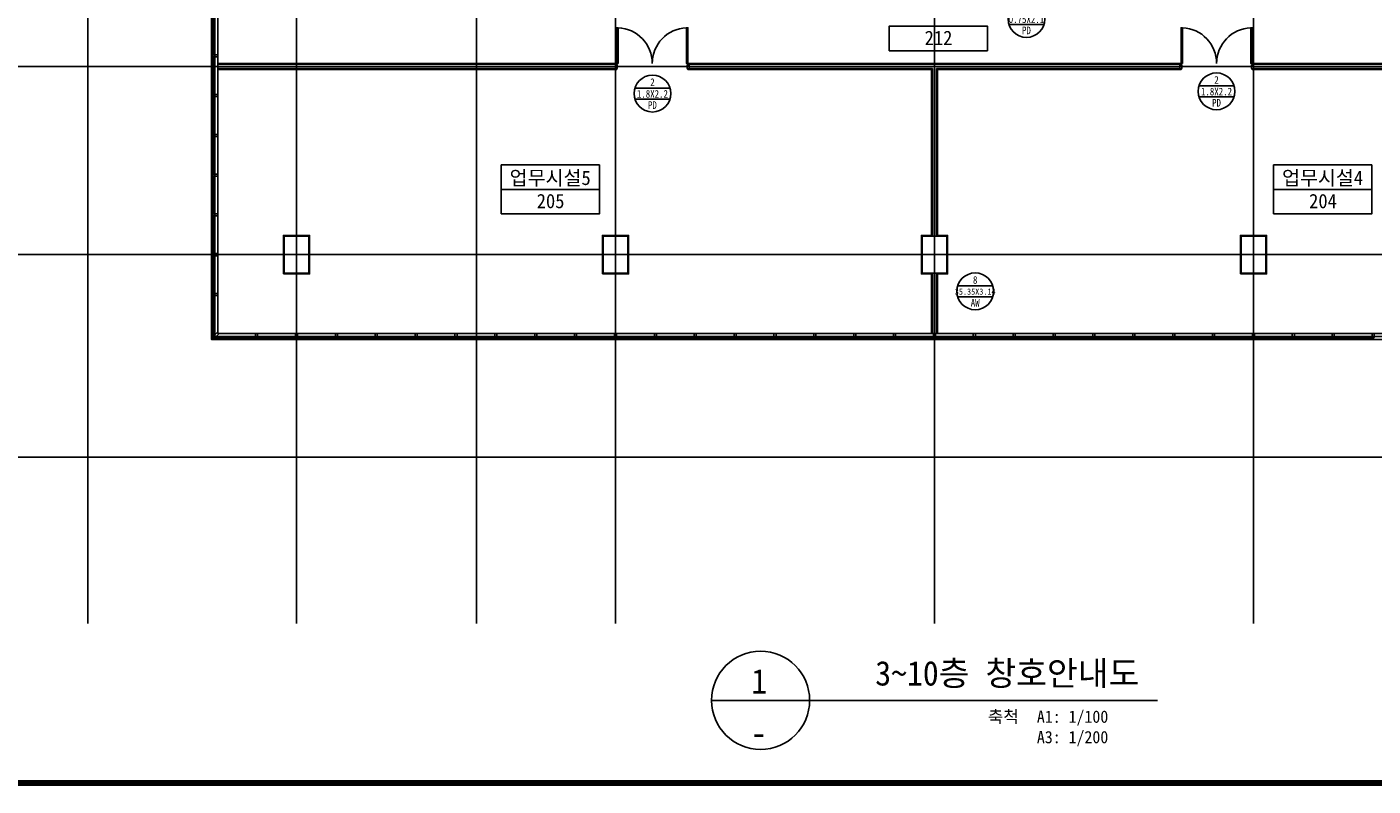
# Model space of a CAD drawing. Header units: millimetres. Extents: x 3445018 to 4174071, y -6064565 to -5122887.
# Tile 113 of 192: x 3940143 to 3973059, y -5558729 to -5540182. Entities that reach past the tile are written whole.
import ezdxf
from ezdxf.enums import TextEntityAlignment as Align

# ---------------------------------------------------------------- set-up
doc = ezdxf.new("R2010")
doc.units = ezdxf.units.MM
doc.header["$MEASUREMENT"] = 0
doc.linetypes.add('CEN', pattern=[66, 60, -2, 2, -2])
for name, color, linetype in [('3', 3, 'CONTINUOUS'), ('A_GE_FORM', 7, 'CONTINUOUS'), ('AA-XXXX-창호부호', 7, 'CONTINUOUS'), ('CEN', 13, 'CEN'), ('DO', 7, 'CONTINUOUS'), ('door', 4, 'CONTINUOUS'), ('FIN', 6, 'CONTINUOUS'), ('RBO', 1, 'CONTINUOUS'), ('SHEET_SD', 7, 'CONTINUOUS'), ('SY', 1, 'CONTINUOUS'), ('TE1', 3, 'CONTINUOUS'), ('TE2', 2, 'CONTINUOUS'), ('WA1', 2, 'CONTINUOUS'), ('WA3', 7, 'CONTINUOUS'), ('WIN1', 4, 'CONTINUOUS'), ('WIN2', 9, 'CONTINUOUS')]:
    doc.layers.add(name, color=color, linetype=linetype)
doc.styles.add('돋움체', font='txt')

# ---------------------------------------------------------------- blocks, each defined once
blk = doc.blocks.new('CW-1')
at = {"layer": 'door'}
for points in [[(704860, -1026992), (704879, -1026992), (704879, -1026980), (704829, -1026980), (704829, -1026992), (704848, -1026992)], [(704848, -1027028), (704829, -1027028), (704829, -1027130), (704879, -1027130), (704879, -1027028), (704860, -1027028)], [(704848, -1026992), (704848, -1027028)], [(704860, -1026992), (704860, -1027028)]]:
    blk.add_lwpolyline(points, dxfattribs=at)
blk = doc.blocks.new('sheet _서영')
at = {"layer": 'A_GE_FORM', "const_width": 1.5}
blk.add_lwpolyline([(-361868.49, -1059038.93), (-362670.49, -1059038.93), (-362670.49, -1058483.93), (-361868.49, -1058483.93)], close=True, dxfattribs=at)
blk = doc.blocks.new('창호부호_수정')
at = {"layer": 'AA-XXXX-창호부호'}
for p, q in [((-1717, 540), (1717, 540)), ((-1717, -540), (1717, -540))]:
    blk.add_line(p, q, dxfattribs=at)
blk.add_circle((0, 0), 1800, dxfattribs=at)
at = {"layer": 'AA-XXXX-창호부호', "color": 3, "width": 0.85}
for tag, p in [('NO', (0, 1116)), ('창호', (0, -1116))]:
    blk.add_attdef(tag, text='', height=750, dxfattribs=at).set_placement(p, align=Align.MIDDLE_CENTER)
at = {"layer": 'AA-XXXX-창호부호', "color": 4, "width": 0.85}
blk.add_attdef('규격', text='', height=750, dxfattribs=at).set_placement((0, -24), align=Align.MIDDLE_CENTER)

msp = doc.modelspace()

# ---------------------------------------------------------------- linework, layer by layer
at = {"layer": 'CEN'}
for p, q in [((3941634.289, -5510409.833), (3941634.289, -5554758.274)), ((3946734.289, -5510409.833), (3946734.289, -5554758.274)), ((3951134.289, -5510409.833), (3951134.289, -5554758.274)), ((3954534.289, -5510409.833), (3954534.289, -5554758.274)), ((3962334.289, -5510409.833), (3962334.289, -5554758.274)), ((3970134.289, -5510409.833), (3970134.289, -5554758.274)), ((3937398.874, -5541145.309), (3988257.54, -5541145.309)), ((3937398.874, -5545745.309), (3988257.54, -5545745.309)), ((3937398.874, -5550695.309), (3988257.54, -5550695.309))]:
    msp.add_line(p, q, dxfattribs=at)
at = {"layer": 'DO', "color": 4}
for points in [[(3954564.289, -5541071.309), (3954599.289, -5541071.309), (3954599.289, -5540202.014), (3954564.289, -5540202.014)], [(3956304.289, -5541071.309), (3956269.289, -5541071.309), (3956269.289, -5540202.014), (3956304.289, -5540202.014)], [(3968364.289, -5541071.309), (3968399.289, -5541071.309), (3968399.289, -5540202.014), (3968364.289, -5540202.014)], [(3970104.289, -5541071.309), (3970069.289, -5541071.309), (3970069.289, -5540202.014), (3970104.289, -5540202.014)]]:
    msp.add_lwpolyline(points, close=True, dxfattribs=at)
for points in [[(3954579.289, -5541179.309), (3954579.289, -5541111.309), (3954564.289, -5541111.309), (3954564.289, -5541071.309), (3954534.289, -5541071.309), (3954534.289, -5541219.309), (3954564.289, -5541219.309), (3954579.289, -5541179.309)], [(3956289.289, -5541179.309), (3956289.289, -5541111.309), (3956304.289, -5541111.309), (3956304.289, -5541071.309), (3956334.289, -5541071.309), (3956334.289, -5541219.309), (3956304.289, -5541219.309), (3956289.289, -5541179.309)], [(3968379.289, -5541179.309), (3968379.289, -5541111.309), (3968364.289, -5541111.309), (3968364.289, -5541071.309), (3968334.289, -5541071.309), (3968334.289, -5541219.309), (3968364.289, -5541219.309), (3968379.289, -5541179.309)], [(3970089.289, -5541179.309), (3970089.289, -5541111.309), (3970104.289, -5541111.309), (3970104.289, -5541071.309), (3970134.289, -5541071.309), (3970134.289, -5541219.309), (3970104.289, -5541219.309), (3970089.289, -5541179.309)]]:
    msp.add_lwpolyline(points, dxfattribs=at)
for centre, start, end in [((3954564.289, -5541071.309), 0, 87.6943752), ((3956304.289, -5541071.309), 92.3056248, 180), ((3968364.289, -5541071.309), 0, 87.6943752), ((3970104.289, -5541071.309), 92.3056248, 180)]:
    msp.add_arc(centre, 870, start, end, dxfattribs=at)
at = {"layer": 'FIN', "color": 252, "ltscale": 1000, "true_color": 0x939598}
for p, q in [((3944809.289, -5541071.309), (3954534.289, -5541071.309)), ((3944809.289, -5541083.309), (3954534.289, -5541083.309)), ((3956334.289, -5541071.309), (3968334.289, -5541071.309)), ((3956334.289, -5541083.309), (3968334.289, -5541083.309)), ((3970134.289, -5541071.309), (3979859.289, -5541071.309)), ((3970134.289, -5541083.309), (3979859.289, -5541083.309))]:
    msp.add_line(p, q, dxfattribs=at)
for points in [[(3944809.289, -5541207.309), (3954534.289, -5541207.309)], [(3944809.289, -5541219.309), (3954534.289, -5541219.309)], [(3956334.289, -5541207.309), (3962272.289, -5541207.309), (3962272.289, -5545295.309)], [(3956334.289, -5541219.309), (3962260.289, -5541219.309), (3962260.289, -5545295.309)], [(3968334.289, -5541207.309), (3962396.289, -5541207.309), (3962396.289, -5545295.309)], [(3968334.289, -5541219.309), (3962408.289, -5541219.309), (3962408.289, -5545295.309)], [(3979859.289, -5541207.309), (3970134.289, -5541207.309)], [(3979859.289, -5541219.309), (3970134.289, -5541219.309)], [(3962260.289, -5545275.309), (3962014.289, -5545275.309), (3962014.289, -5546215.309), (3962260.289, -5546215.309)], [(3962408.289, -5546215.309), (3962654.289, -5546215.309), (3962654.289, -5545275.309), (3962408.289, -5545275.309)], [(3962260.289, -5546195.309), (3962260.289, -5547670.309)], [(3962272.289, -5546195.309), (3962272.289, -5547670.309)], [(3962396.289, -5546195.309), (3962396.289, -5547670.309)], [(3962408.289, -5546195.309), (3962408.289, -5547670.309)]]:
    msp.add_lwpolyline(points, dxfattribs=at)
for points in [[(3946414.299, -5546215.322), (3947054.299, -5546215.322), (3947054.299, -5545275.322), (3946414.299, -5545275.322)], [(3954214.28, -5546215.297), (3954854.28, -5546215.297), (3954854.28, -5545275.297), (3954214.28, -5545275.297)], [(3969814.289, -5546215.309), (3970454.289, -5546215.309), (3970454.289, -5545275.309), (3969814.289, -5545275.309)]]:
    msp.add_lwpolyline(points, close=True, dxfattribs=at)
at = {"layer": 'RBO', "color": 252, "true_color": 0x939598}
for points in [[(3961227.317, -5540761.921), (3961227.317, -5540161.921), (3963627.317, -5540161.921), (3963627.317, -5540761.921)], [(3951741.766, -5544151.887), (3951741.766, -5543551.887), (3954141.766, -5543551.887), (3954141.766, -5544151.887)], [(3970628.325, -5544151.887), (3970628.325, -5543551.887), (3973028.325, -5543551.887), (3973028.325, -5544151.887)], [(3951741.766, -5544751.887), (3951741.766, -5544151.887), (3954141.766, -5544151.887), (3954141.766, -5544751.887)], [(3970628.325, -5544751.887), (3970628.325, -5544151.887), (3973028.325, -5544151.887), (3973028.325, -5544751.887)]]:
    msp.add_lwpolyline(points, close=True, dxfattribs=at)
at = {"layer": 'SY'}
msp.add_line((3956882.551, -5556634.787), (3967786.028, -5556634.787), dxfattribs=at)
msp.add_circle((3958082.551, -5556634.787), 1200, dxfattribs=at)
at = {"layer": 'WA1', "color": 252, "true_color": 0x939598}
for points in [[(3946434.289, -5546195.309), (3947034.289, -5546195.309), (3947034.289, -5545295.309), (3946434.289, -5545295.309)], [(3954234.289, -5546195.309), (3954834.289, -5546195.309), (3954834.289, -5545295.309), (3954234.289, -5545295.309)], [(3962034.289, -5546195.309), (3962634.289, -5546195.309), (3962634.289, -5545295.309), (3962034.289, -5545295.309)], [(3969834.289, -5546195.309), (3970434.289, -5546195.309), (3970434.289, -5545295.309), (3969834.289, -5545295.309)]]:
    msp.add_lwpolyline(points, close=True, dxfattribs=at)
at = {"layer": 'WA3', "color": 252, "ltscale": 1000, "true_color": 0x939598}
for p, q in [((3944809.289, -5541095.309), (3954534.289, -5541095.309)), ((3944809.289, -5541195.309), (3954534.289, -5541195.309)), ((3956334.289, -5541095.309), (3968334.289, -5541095.309)), ((3956334.289, -5541195.309), (3962284.289, -5541195.309)), ((3962384.289, -5541195.309), (3968334.289, -5541195.309)), ((3970134.289, -5541095.309), (3979859.289, -5541095.309)), ((3970134.289, -5541195.309), (3979859.289, -5541195.309)), ((3962284.289, -5546195.309), (3962284.289, -5547670.309)), ((3962384.289, -5546195.309), (3962384.289, -5547670.309))]:
    msp.add_line(p, q, dxfattribs=at)
for points in [[(3962284.289, -5541195.309), (3962284.289, -5545295.309)], [(3962384.289, -5541195.309), (3962384.289, -5545295.309)]]:
    msp.add_lwpolyline(points, dxfattribs=at)
at = {"layer": 'WIN1', "ltscale": 1000}
for p, q in [((3944671.289, -5540882.166), (3944671.292, -5539922.738)), ((3944689.292, -5539922.738), (3944689.289, -5540882.166)), ((3944707.292, -5539922.738), (3944707.289, -5540882.166)), ((3944671.289, -5541853.595), (3944671.292, -5540894.166)), ((3944689.292, -5540894.166), (3944689.289, -5541853.595)), ((3944707.292, -5540894.166), (3944707.289, -5541853.595)), ((3944671.289, -5542825.024), (3944671.292, -5541865.595)), ((3944689.292, -5541865.595), (3944689.289, -5542825.024)), ((3944707.292, -5541865.595), (3944707.289, -5542825.024)), ((3944671.289, -5543796.452), (3944671.292, -5542837.024)), ((3944689.292, -5542837.024), (3944689.289, -5543796.452)), ((3944707.292, -5542837.024), (3944707.289, -5543796.452)), ((3944671.289, -5544767.881), (3944671.292, -5543808.452)), ((3944689.292, -5543808.452), (3944689.289, -5544767.881)), ((3944707.292, -5543808.452), (3944707.289, -5544767.881)), ((3944671.289, -5545739.309), (3944671.292, -5544779.881)), ((3944689.292, -5544779.881), (3944689.289, -5545739.309)), ((3944707.292, -5544779.881), (3944707.289, -5545739.309)), ((3944671.289, -5546710.738), (3944671.292, -5545751.309)), ((3944689.292, -5545751.309), (3944689.289, -5546710.738)), ((3944707.292, -5545751.309), (3944707.289, -5546710.738)), ((3944671.289, -5547772.954), (3944671.292, -5546722.738)), ((3944689.292, -5546722.738), (3944689.289, -5547781.824)), ((3944707.292, -5546722.738), (3944707.289, -5547736.954)), ((3945753.257, -5547808.312), (3944679.743, -5547808.309)), ((3944697.743, -5547790.309), (3945753.257, -5547790.312)), ((3944715.743, -5547772.309), (3945753.257, -5547772.312)), ((3945765.257, -5547772.312), (3946728.257, -5547772.315)), ((3945765.257, -5547790.312), (3946728.257, -5547790.315)), ((3946728.257, -5547808.315), (3945765.257, -5547808.312)), ((3947703.257, -5547772.317), (3946740.257, -5547772.315)), ((3947703.257, -5547790.317), (3946740.257, -5547790.315)), ((3946740.257, -5547808.315), (3947703.257, -5547808.317)), ((3948678.257, -5547772.32), (3947715.257, -5547772.317)), ((3948678.257, -5547790.32), (3947715.257, -5547790.317)), ((3947715.257, -5547808.317), (3948678.257, -5547808.32)), ((3949653.257, -5547772.323), (3948690.257, -5547772.32)), ((3949653.257, -5547790.323), (3948690.257, -5547790.32)), ((3948690.257, -5547808.32), (3949653.257, -5547808.323)), ((3950628.257, -5547772.325), (3949665.257, -5547772.323)), ((3950628.257, -5547790.325), (3949665.257, -5547790.323)), ((3949665.257, -5547808.323), (3950628.257, -5547808.325)), ((3951603.257, -5547772.328), (3950640.257, -5547772.325)), ((3951603.257, -5547790.328), (3950640.257, -5547790.325)), ((3950640.257, -5547808.325), (3951603.257, -5547808.328)), ((3952578.257, -5547772.331), (3951615.257, -5547772.328)), ((3952578.257, -5547790.331), (3951615.257, -5547790.328)), ((3951615.257, -5547808.328), (3952578.257, -5547808.331)), ((3953553.257, -5547772.333), (3952590.257, -5547772.331)), ((3953553.257, -5547790.333), (3952590.257, -5547790.331)), ((3952590.257, -5547808.331), (3953553.257, -5547808.333)), ((3954528.257, -5547772.336), (3953565.257, -5547772.333)), ((3954528.257, -5547790.336), (3953565.257, -5547790.333)), ((3953565.257, -5547808.333), (3954528.257, -5547808.336)), ((3955503.257, -5547772.339), (3954540.257, -5547772.336)), ((3955503.257, -5547790.339), (3954540.257, -5547790.336)), ((3954540.257, -5547808.336), (3955503.257, -5547808.339)), ((3956478.257, -5547772.341), (3955515.257, -5547772.339)), ((3956478.257, -5547790.341), (3955515.257, -5547790.339)), ((3955515.257, -5547808.339), (3956478.257, -5547808.341)), ((3957453.257, -5547772.344), (3956490.257, -5547772.341)), ((3957453.257, -5547790.344), (3956490.257, -5547790.341)), ((3956490.257, -5547808.341), (3957453.257, -5547808.344)), ((3958428.257, -5547772.347), (3957465.257, -5547772.344)), ((3958428.257, -5547790.347), (3957465.257, -5547790.344)), ((3957465.257, -5547808.344), (3958428.257, -5547808.347)), ((3959403.257, -5547772.349), (3958440.257, -5547772.347)), ((3959403.257, -5547790.349), (3958440.257, -5547790.347)), ((3958440.257, -5547808.347), (3959403.257, -5547808.349)), ((3960378.257, -5547772.352), (3959415.257, -5547772.349)), ((3960378.257, -5547790.352), (3959415.257, -5547790.349)), ((3959415.257, -5547808.349), (3960378.257, -5547808.352)), ((3961353.257, -5547772.355), (3960390.257, -5547772.352)), ((3961353.257, -5547790.355), (3960390.257, -5547790.352)), ((3960390.257, -5547808.352), (3961353.257, -5547808.355)), ((3962328.257, -5547772.357), (3961365.257, -5547772.355)), ((3962328.257, -5547790.357), (3961365.257, -5547790.355)), ((3961365.257, -5547808.355), (3962328.257, -5547808.357)), ((3963303.257, -5547772.36), (3962340.257, -5547772.357)), ((3963303.257, -5547772.36), (3962340.257, -5547772.357)), ((3963303.257, -5547790.36), (3962340.257, -5547790.357)), ((3963303.257, -5547790.36), (3962340.257, -5547790.357)), ((3962340.257, -5547808.357), (3963303.257, -5547808.36)), ((3962340.257, -5547808.357), (3963303.257, -5547808.36)), ((3964278.257, -5547772.363), (3963315.257, -5547772.36)), ((3964278.257, -5547772.363), (3963315.257, -5547772.36)), ((3964278.257, -5547790.363), (3963315.257, -5547790.36)), ((3964278.257, -5547790.363), (3963315.257, -5547790.36)), ((3963315.257, -5547808.36), (3964278.257, -5547808.363)), ((3963315.257, -5547808.36), (3964278.257, -5547808.363)), ((3965253.257, -5547772.365), (3964290.257, -5547772.363)), ((3965253.257, -5547772.365), (3964290.257, -5547772.363)), ((3965253.257, -5547790.365), (3964290.257, -5547790.363)), ((3965253.257, -5547790.365), (3964290.257, -5547790.363)), ((3964290.257, -5547808.363), (3965253.257, -5547808.365)), ((3964290.257, -5547808.363), (3965253.257, -5547808.365)), ((3966228.257, -5547772.368), (3965265.257, -5547772.365)), ((3966228.257, -5547772.368), (3965265.257, -5547772.365)), ((3966228.257, -5547790.368), (3965265.257, -5547790.365)), ((3966228.257, -5547790.368), (3965265.257, -5547790.365)), ((3965265.257, -5547808.365), (3966228.257, -5547808.368)), ((3965265.257, -5547808.365), (3966228.257, -5547808.368)), ((3967203.257, -5547772.371), (3966240.257, -5547772.368)), ((3967203.257, -5547772.371), (3966240.257, -5547772.368)), ((3967203.257, -5547790.371), (3966240.257, -5547790.368)), ((3967203.257, -5547790.371), (3966240.257, -5547790.368)), ((3966240.257, -5547808.368), (3967203.257, -5547808.371)), ((3966240.257, -5547808.368), (3967203.257, -5547808.371)), ((3968178.257, -5547772.374), (3967215.257, -5547772.371)), ((3968178.257, -5547772.374), (3967215.257, -5547772.371)), ((3968178.257, -5547790.374), (3967215.257, -5547790.371)), ((3968178.257, -5547790.374), (3967215.257, -5547790.371)), ((3967215.257, -5547808.371), (3968178.257, -5547808.374)), ((3967215.257, -5547808.371), (3968178.257, -5547808.374)), ((3969153.257, -5547772.376), (3968190.257, -5547772.374)), ((3969153.257, -5547772.376), (3968190.257, -5547772.374)), ((3969153.257, -5547790.376), (3968190.257, -5547790.374)), ((3969153.257, -5547790.376), (3968190.257, -5547790.374)), ((3968190.257, -5547808.374), (3969153.257, -5547808.376)), ((3968190.257, -5547808.374), (3969153.257, -5547808.376)), ((3970128.257, -5547772.379), (3969165.257, -5547772.376)), ((3970128.257, -5547772.379), (3969165.257, -5547772.376)), ((3970128.257, -5547790.379), (3969165.257, -5547790.376)), ((3970128.257, -5547790.379), (3969165.257, -5547790.376)), ((3969165.257, -5547808.376), (3970128.257, -5547808.379)), ((3969165.257, -5547808.376), (3970128.257, -5547808.379)), ((3971103.257, -5547772.382), (3970140.257, -5547772.379)), ((3971103.257, -5547790.382), (3970140.257, -5547790.379)), ((3970140.257, -5547808.379), (3971103.257, -5547808.382)), ((3972078.257, -5547772.384), (3971115.257, -5547772.382)), ((3972078.257, -5547790.384), (3971115.257, -5547790.382)), ((3971115.257, -5547808.382), (3972078.257, -5547808.384)), ((3973053.257, -5547772.387), (3972090.257, -5547772.384)), ((3973053.257, -5547790.387), (3972090.257, -5547790.384)), ((3972090.257, -5547808.384), (3973053.257, -5547808.387))]:
    msp.add_line(p, q, dxfattribs=at)
msp.add_lwpolyline([(3944659.289, -5547784.954), (3944659.289, -5547820.309), (3944694.645, -5547820.309), (3944706.645, -5547808.309), (3944679.775, -5547808.309), (3944715.775, -5547772.309), (3944742.645, -5547772.309), (3944844.645, -5547670.309), (3944809.289, -5547670.309), (3944809.289, -5547634.954), (3944707.289, -5547736.954), (3944707.289, -5547763.824), (3944671.289, -5547799.824), (3944671.289, -5547772.954), (3944659.289, -5547784.954)], dxfattribs=at)
at = {"layer": 'WIN2', "ltscale": 1000}
for points in [[(3944659.289, -5524470.309), (3980009.289, -5524470.309), (3980009.289, -5547820.309), (3944659.289, -5547820.309)], [(3944734.289, -5524545.309), (3979934.289, -5524545.309), (3979934.289, -5547745.309), (3944734.289, -5547745.309)], [(3944809.289, -5524620.309), (3979859.289, -5524620.309), (3979859.289, -5547670.309), (3944809.289, -5547670.309)]]:
    msp.add_lwpolyline(points, close=True, dxfattribs=at)

# ---------------------------------------------------------------- block references
at = {"layer": '3', "xscale": 100, "yscale": 100, "zscale": 100}
msp.add_blockref('sheet _서영', (40190770.4, 100345239.336), dxfattribs=at)
at = {"layer": 'AA-XXXX-창호부호', "xscale": 0.25, "yscale": 0.25, "zscale": 0.25}
for p, values in [((3964583.689, -5539986.861), {'NO': '1', '규격': '0.75X2.1', '창호': 'PD'}), ((3955437.875, -5541810.923), {'NO': '2', '규격': '1.8X2.2', '창호': 'PD'}), ((3969230.74, -5541755.345), {'NO': '2', '규격': '1.8X2.2', '창호': 'PD'})]:
    msp.add_blockref('창호부호_수정', p, dxfattribs=at).add_auto_attribs(values)
at = {"layer": 'AA-XXXX-창호부호'}
ref = msp.add_blockref('창호부호_수정', (3963330.497, -5546642.071), dxfattribs=dict(at, xscale=0.25, yscale=0.25, zscale=0.25))
ref.add_attrib('NO', '8', dxfattribs={"color": 3, "height": 187.5, "width": 0.85}).set_placement((3963330.497, -5546363.071), align=Align.MIDDLE_CENTER)
ref.add_attrib('규격', '35.35X3.14', dxfattribs={"color": 4, "height": 150, "width": 0.85}).set_placement((3963330.497, -5546648.002), align=Align.MIDDLE_CENTER)
ref.add_attrib('창호', 'AW', dxfattribs={"color": 3, "height": 187.5, "width": 0.85}).set_placement((3963330.497, -5546921.071), align=Align.MIDDLE_CENTER)
at = {"layer": 'WIN1', "color": 252, "true_color": 0x939598, "xscale": -1, "rotation": 90}
for p in [(2917679.142, -4836034.604), (2917679.142, -4837006.033), (2917679.142, -4837977.462), (2917679.142, -4838948.89), (2917679.142, -4839920.319), (2917679.142, -4840891.747), (2917679.142, -4841863.176)]:
    msp.add_blockref('CW-1', p, dxfattribs=at)
at = {"layer": 'WIN1', "xscale": -1, "rotation": 180}
for p in [(3240905.727, -6574800.457), (3241880.727, -6574800.457), (3242855.727, -6574800.457), (3243830.727, -6574800.457), (3244805.727, -6574800.457), (3245780.727, -6574800.457), (3246755.727, -6574800.457), (3247730.727, -6574800.457), (3248705.727, -6574800.457), (3249680.727, -6574800.457), (3250655.727, -6574800.457), (3251630.727, -6574800.457), (3252605.727, -6574800.457), (3253580.727, -6574800.457), (3254555.727, -6574800.457), (3255530.727, -6574800.457), (3256505.727, -6574800.457), (3257480.727, -6574800.457), (3258455.727, -6574800.457), (3259430.727, -6574800.457), (3260405.727, -6574800.457), (3261380.727, -6574800.457), (3262355.727, -6574800.457), (3263330.727, -6574800.457), (3264305.727, -6574800.457), (3265280.727, -6574800.457), (3266255.727, -6574800.457), (3267230.727, -6574800.457), (3268205.727, -6574800.457)]:
    msp.add_blockref('CW-1', p, dxfattribs=at)

# ---------------------------------------------------------------- texts
at = {"layer": 'SHEET_SD', "color": 3, "style": '돋움체'}
for s, p in [('1', (3958046.968, -5556168.122)), ('-', (3958041.475, -5557428.696))]:
    msp.add_text(s, height=600, dxfattribs=at).set_placement(p, align=Align.MIDDLE)
at = {"layer": 'TE1', "linetype": 'Continuous', "style": '돋움체'}
msp.add_text('3~10층 창호안내도', height=600, dxfattribs=at).set_placement((3960887.246, -5556453.378), align=Align.BOTTOM_LEFT)
for s, p in [('축척', (3964394.938, -5557273.237)), ('A1: 1/100', (3966583.641, -5557273.237)), ('A3: 1/200', (3966583.641, -5557773.237))]:
    msp.add_text(s, height=300, dxfattribs=at).set_placement(p, align=Align.BOTTOM_RIGHT)
at = {"layer": 'TE2', "color": 252, "true_color": 0x939598, "style": '돋움체'}
for s, p in [('212', (3962433.609, -5540448.399)), ('업무시설5', (3952937.635, -5543865.723)), ('업무시설4', (3971824.194, -5543865.723)), ('205', (3952948.058, -5544438.365)), ('204', (3971834.617, -5544438.365))]:
    msp.add_text(s, height=350, dxfattribs=at).set_placement(p, align=Align.MIDDLE)

doc.saveas('drawing.dxf')
